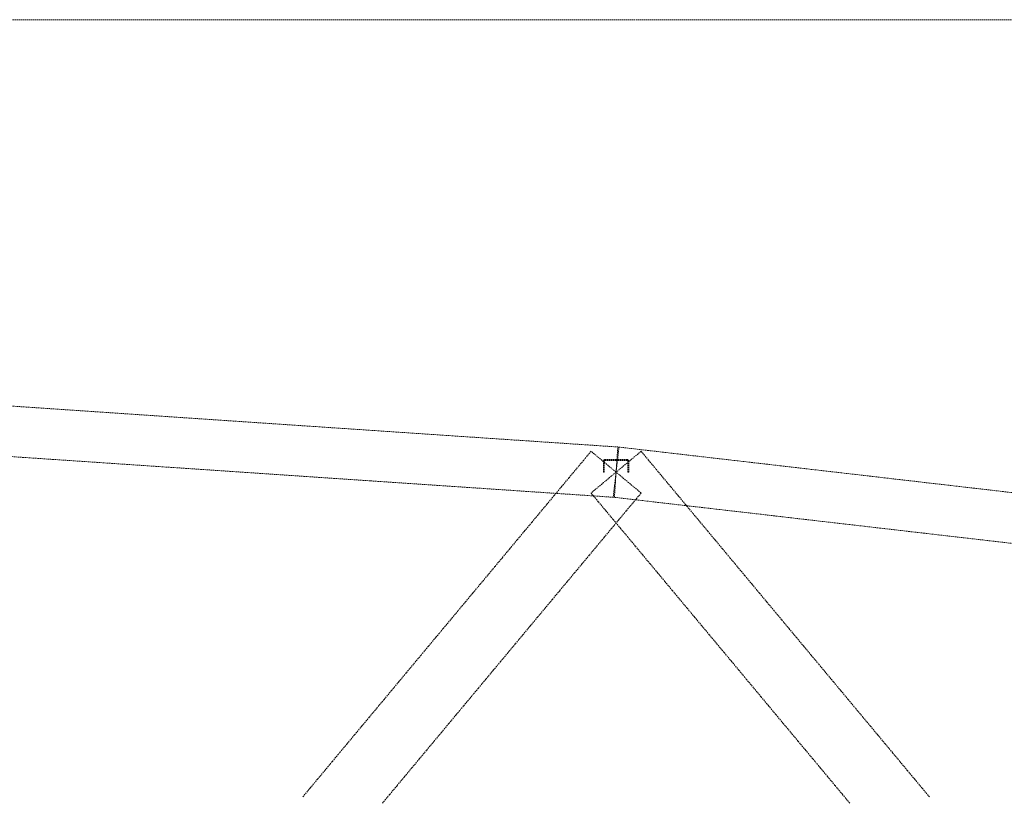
# Model space of a CAD drawing. Header units: millimetres. Extents: x -176817 to 571382, y -58489 to 156123.
# Tile 50 of 256: x -36082 to -31400, y -8824 to -5129. Entities that reach past the tile are written whole.
import ezdxf

# ---------------------------------------------------------------- set-up
doc = ezdxf.new("R2010")
doc.units = ezdxf.units.MM
doc.header["$LTSCALE"] = 0.2
doc.linetypes.add('HIDDEN', pattern=[9.525, 6.35, -3.175])
doc.layers.add('-AAA Podkład', color=252, linetype='Continuous', lineweight=13)
doc.layers.add('-AAA Wymiar', color=1, linetype='Continuous', lineweight=18)

# ---------------------------------------------------------------- blocks, each defined once
blk = doc.blocks.new('Podkład rev.B')
at = {"layer": '-AAA Podkład', "linetype": 'HIDDEN', "ltscale": 5, "elevation": 0}
blk.add_lwpolyline([(36922.7, -22812.2), (-1301.7, -22812.2), (-1301.7, -30202.3), (36922.7, -30202.3)], close=True, dxfattribs=at)
at = {"layer": '-AAA Podkład', "linetype": 'HIDDEN', "ltscale": 5}
for points in [[(21841.9, -25084.7), (21846, -25024.8), (21850, -24964.9), (21854, -24905.1), (21858.1, -24845.2), (21787.8, -24840.5), (21717.5, -24835.7), (21647.2, -24831), (21576.8, -24826.2), (21506.5, -24821.5), (21436.2, -24816.7), (21365.9, -24812), (21295.6, -24807.2), (21225.3, -24802.5), (21155, -24797.7), (21084.7, -24793), (21014.3, -24788.2), (20944, -24783.5), (20873.7, -24778.7), (20803.4, -24774), (20733.1, -24769.2), (20662.8, -24764.5), (20592.5, -24759.7), (20522.2, -24755), (20451.8, -24750.2), (20381.5, -24745.5), (20311.2, -24740.7), (20240.9, -24736), (20170.6, -24731.2), (20100.3, -24726.5), (20030, -24721.7), (19959.7, -24717), (19889.3, -24712.2), (19819, -24707.5), (19748.7, -24702.7), (19678.4, -24698), (19608.1, -24693.2), (19537.8, -24688.5), (19467.5, -24683.7), (19397.2, -24679), (19326.8, -24674.2), (19256.5, -24669.5), (19186.2, -24664.7), (19115.9, -24660), (19045.6, -24655.2), (18975.3, -24650.5)], [(18959.1, -24889.9), (19029.4, -24894.7), (19099.7, -24899.4), (19170, -24904.2), (19240.3, -24908.9), (19310.7, -24913.7), (19381, -24918.4), (19451.3, -24923.2), (19521.6, -24927.9), (19591.9, -24932.7), (19662.2, -24937.4), (19732.5, -24942.2), (19802.8, -24946.9), (19873.2, -24951.7), (19943.5, -24956.4), (20013.8, -24961.2), (20084.1, -24965.9), (20154.4, -24970.7), (20224.7, -24975.4), (20295, -24980.2), (20365.3, -24984.9), (20435.7, -24989.7), (20506, -24994.4), (20576.3, -24999.2), (20646.6, -25003.9), (20716.9, -25008.7), (20787.2, -25013.4), (20857.5, -25018.2), (20927.8, -25022.9), (20998.2, -25027.7), (21068.5, -25032.4), (21138.8, -25037.2), (21209.1, -25041.9), (21279.4, -25046.7), (21349.7, -25051.4), (21420, -25056.2), (21490.3, -25060.9), (21560.7, -25065.7), (21631, -25070.4), (21701.3, -25075.2), (21771.6, -25079.9), (21841.9, -25084.7)], [(23762.2, -25065.6), (23691.9, -25057.5), (23621.6, -25049.3), (23551.3, -25041.2), (23481, -25033), (23410.7, -25024.9), (23340.4, -25016.8), (23270.1, -25008.6), (23199.7, -25000.5), (23129.4, -24992.3), (23059.1, -24984.2), (22988.8, -24976), (22918.5, -24967.9), (22848.2, -24959.7), (22777.9, -24951.6), (22707.6, -24943.5), (22637.2, -24935.3), (22566.9, -24927.2), (22496.6, -24919), (22426.3, -24910.9), (22356, -24902.7), (22285.7, -24894.6), (22215.4, -24886.5), (22145.1, -24878.3), (22074.7, -24870.2), (22004.4, -24862), (21934.1, -24853.9), (21863.8, -24845.7), (21856.9, -24905.3), (21850, -24964.9), (21843.1, -25024.5), (21836.2, -25084.1), (21906.5, -25092.3), (21976.8, -25100.4), (22047.1, -25108.6), (22117.4, -25116.7), (22187.8, -25124.9), (22258.1, -25133), (22328.4, -25141.1), (22398.7, -25149.3), (22469, -25157.4), (22539.3, -25165.6), (22609.6, -25173.7), (22679.9, -25181.9), (22750.3, -25190), (22820.6, -25198.2), (22890.9, -25206.3), (22961.2, -25214.4), (23031.5, -25222.6), (23101.8, -25230.7), (23172.1, -25238.9), (23242.4, -25247), (23312.8, -25255.2), (23383.1, -25263.3), (23453.4, -25271.4), (23523.7, -25279.6), (23594, -25287.7), (23664.3, -25295.9), (23734.6, -25304)], [(21969.1, -25064.2), (21909.5, -25014.6), (21850, -24964.9), (21790.5, -24915.3), (21730.9, -24865.7), (21695.8, -24907.9), (21660.6, -24950), (21625.5, -24992.2), (21590.3, -25034.4), (21555.2, -25076.5), (21520, -25118.7), (21484.9, -25160.9), (21449.7, -25203.1), (21414.5, -25245.2), (21379.4, -25287.4), (21344.2, -25329.6), (21309.1, -25371.8), (21273.9, -25413.9), (21238.8, -25456.1), (21203.6, -25498.3), (21168.4, -25540.4), (21133.3, -25582.6), (21098.1, -25624.8), (21063, -25667), (21027.8, -25709.1), (20992.7, -25751.3), (20957.5, -25793.5), (20922.4, -25835.6), (20887.2, -25877.8), (20852, -25920), (20816.9, -25962.2), (20781.7, -26004.3), (20746.6, -26046.5), (20711.4, -26088.7), (20676.3, -26130.8), (20641.1, -26173), (20605.9, -26215.2), (20570.8, -26257.4), (20535.6, -26299.5), (20500.5, -26341.7), (20465.3, -26383.9), (20430.2, -26426), (20395, -26468.2), (20359.9, -26510.4)], [(20738.6, -26540.2), (20773.7, -26498), (20808.9, -26455.9), (20844.1, -26413.7), (20879.2, -26371.5), (20914.4, -26329.3), (20949.5, -26287.2), (20984.7, -26245), (21019.8, -26202.8), (21055, -26160.7), (21090.1, -26118.5), (21125.3, -26076.3), (21160.5, -26034.1), (21195.6, -25992), (21230.8, -25949.8), (21265.9, -25907.6), (21301.1, -25865.5), (21336.2, -25823.3), (21371.4, -25781.1), (21406.6, -25738.9), (21441.7, -25696.8), (21476.9, -25654.6), (21512, -25612.4), (21547.2, -25570.3), (21582.3, -25528.1), (21617.5, -25485.9), (21652.6, -25443.7), (21687.8, -25401.6), (21723, -25359.4), (21758.1, -25317.2), (21793.3, -25275), (21828.4, -25232.9), (21863.6, -25190.7), (21898.7, -25148.5), (21933.9, -25106.4), (21969.1, -25064.2)], [(23340.1, -26510.4), (23305, -26468.2), (23269.8, -26426), (23234.7, -26383.9), (23199.5, -26341.7), (23164.4, -26299.5), (23129.2, -26257.4), (23094.1, -26215.2), (23058.9, -26173), (23023.7, -26130.8), (22988.6, -26088.7), (22953.4, -26046.5), (22918.3, -26004.3), (22883.1, -25962.2), (22848, -25920), (22812.8, -25877.8), (22777.6, -25835.6), (22742.5, -25793.5), (22707.3, -25751.3), (22672.2, -25709.1), (22637, -25667), (22601.9, -25624.8), (22566.7, -25582.6), (22531.6, -25540.4), (22496.4, -25498.3), (22461.2, -25456.1), (22426.1, -25413.9), (22390.9, -25371.8), (22355.8, -25329.6), (22320.6, -25287.4), (22285.5, -25245.2), (22250.3, -25203.1), (22215.1, -25160.9), (22180, -25118.7), (22144.8, -25076.5), (22109.7, -25034.4), (22074.5, -24992.2), (22039.4, -24950), (22004.2, -24907.9), (21969.1, -24865.7), (21909.5, -24915.3), (21850, -24964.9), (21790.5, -25014.6), (21730.9, -25064.2), (21766.1, -25106.4), (21801.3, -25148.5), (21836.4, -25190.7), (21871.6, -25232.9), (21906.7, -25275), (21941.9, -25317.2), (21977, -25359.4), (22012.2, -25401.6), (22047.4, -25443.7), (22082.5, -25485.9), (22117.7, -25528.1), (22152.8, -25570.3), (22188, -25612.4), (22223.1, -25654.6), (22258.3, -25696.8), (22293.4, -25738.9), (22328.6, -25781.1), (22363.8, -25823.3), (22398.9, -25865.5), (22434.1, -25907.6), (22469.2, -25949.8), (22504.4, -25992), (22539.5, -26034.1), (22574.7, -26076.3), (22609.9, -26118.5), (22645, -26160.7), (22680.2, -26202.8), (22715.3, -26245), (22750.5, -26287.2), (22785.6, -26329.3), (22820.8, -26371.5), (22855.9, -26413.7), (22891.1, -26455.9), (22926.3, -26498), (22961.4, -26540.2)], [(21910, -24964.9), (21910, -24912.7), (21910, -24912.5), (21910, -24912.3), (21910, -24912.1), (21910, -24911.9), (21909.9, -24911.8), (21909.9, -24911.6), (21909.9, -24911.4), (21909.8, -24911.2), (21909.8, -24911), (21909.8, -24910.8), (21909.7, -24910.6), (21909.7, -24910.4), (21909.6, -24910.2), (21909.5, -24910), (21909.5, -24909.8), (21909.4, -24909.7), (21909.3, -24909.5), (21909.2, -24909.3), (21909.1, -24909.1), (21909.1, -24909), (21909, -24908.8), (21908.9, -24908.6), (21908.8, -24908.4), (21908.7, -24908.3), (21908.5, -24908.1), (21908.4, -24908), (21908.3, -24907.8), (21908.2, -24907.6), (21908.1, -24907.5), (21907.9, -24907.3), (21907.8, -24907.2), (21907.7, -24907.1), (21907.5, -24906.9), (21907.4, -24906.8), (21907.2, -24906.7), (21907.1, -24906.5), (21906.9, -24906.4), (21906.8, -24906.3), (21906.6, -24906.2), (21906.5, -24906.1), (21906.3, -24906), (21906.1, -24905.8), (21905.9, -24905.7), (21905.8, -24905.7), (21905.6, -24905.6), (21905.4, -24905.5), (21905.2, -24905.4), (21905.1, -24905.3), (21904.9, -24905.2), (21904.7, -24905.2), (21904.5, -24905.1), (21904.3, -24905), (21904.1, -24905), (21903.9, -24904.9), (21903.8, -24904.9), (21903.6, -24904.9), (21903.4, -24904.8), (21903.2, -24904.8), (21903, -24904.8), (21902.8, -24904.7), (21902.6, -24904.7), (21902.4, -24904.7), (21902.2, -24904.7), (21902, -24904.7), (21850, -24904.7), (21798, -24904.7), (21797.8, -24904.7), (21797.6, -24904.7), (21797.4, -24904.7), (21797.2, -24904.7), (21797, -24904.8), (21796.8, -24904.8), (21796.6, -24904.8), (21796.4, -24904.9), (21796.2, -24904.9), (21796.1, -24904.9), (21795.9, -24905), (21795.7, -24905), (21795.5, -24905.1), (21795.3, -24905.2), (21795.1, -24905.2), (21794.9, -24905.3), (21794.8, -24905.4), (21794.6, -24905.5), (21794.4, -24905.6), (21794.2, -24905.7), (21794.1, -24905.7), (21793.9, -24905.8), (21793.7, -24906), (21793.5, -24906.1), (21793.4, -24906.2), (21793.2, -24906.3), (21793.1, -24906.4), (21792.9, -24906.5), (21792.8, -24906.7), (21792.6, -24906.8), (21792.5, -24906.9), (21792.3, -24907.1), (21792.2, -24907.2), (21792.1, -24907.3), (21791.9, -24907.5), (21791.8, -24907.6), (21791.7, -24907.8), (21791.6, -24908), (21791.5, -24908.1), (21791.3, -24908.3), (21791.2, -24908.4), (21791.1, -24908.6), (21791, -24908.8), (21790.9, -24909), (21790.9, -24909.1), (21790.8, -24909.3), (21790.7, -24909.5), (21790.6, -24909.7), (21790.5, -24909.8), (21790.5, -24910), (21790.4, -24910.2), (21790.3, -24910.4), (21790.3, -24910.6), (21790.2, -24910.8), (21790.2, -24911), (21790.2, -24911.2), (21790.1, -24911.4), (21790.1, -24911.6), (21790.1, -24911.8), (21790, -24911.9), (21790, -24912.1), (21790, -24912.3), (21790, -24912.5), (21790, -24912.7), (21790, -24964.9), (21794, -24964.9), (21794, -24912.7), (21794, -24912.6), (21794, -24912.5), (21794, -24912.4), (21794, -24912.3), (21794, -24912.2), (21794, -24912.1), (21794.1, -24912), (21794.1, -24912), (21794.1, -24911.9), (21794.1, -24911.8), (21794.1, -24911.7), (21794.2, -24911.6), (21794.2, -24911.5), (21794.2, -24911.4), (21794.3, -24911.3), (21794.3, -24911.2), (21794.3, -24911.1), (21794.4, -24911), (21794.4, -24910.9), (21794.5, -24910.8), (21794.5, -24910.8), (21794.6, -24910.7), (21794.6, -24910.6), (21794.7, -24910.5), (21794.7, -24910.4), (21794.8, -24910.3), (21794.8, -24910.3), (21794.9, -24910.2), (21795, -24910.1), (21795, -24910), (21795.1, -24910), (21795.2, -24909.9), (21795.2, -24909.8), (21795.3, -24909.8), (21795.4, -24909.7), (21795.5, -24909.6), (21795.5, -24909.6), (21795.6, -24909.5), (21795.7, -24909.5), (21795.8, -24909.4), (21795.9, -24909.3), (21795.9, -24909.3), (21796, -24909.2), (21796.1, -24909.2), (21796.2, -24909.1), (21796.3, -24909.1), (21796.4, -24909.1), (21796.5, -24909), (21796.6, -24909), (21796.7, -24909), (21796.7, -24908.9), (21796.8, -24908.9), (21796.9, -24908.9), (21797, -24908.8), (21797.1, -24908.8), (21797.2, -24908.8), (21797.3, -24908.8), (21797.4, -24908.8), (21797.5, -24908.7), (21797.6, -24908.7), (21797.7, -24908.7), (21797.8, -24908.7), (21797.9, -24908.7), (21798, -24908.7), (21850, -24908.7), (21902, -24908.7), (21902.1, -24908.7), (21902.2, -24908.7), (21902.3, -24908.7), (21902.4, -24908.7), (21902.5, -24908.7), (21902.6, -24908.8), (21902.7, -24908.8), (21902.8, -24908.8), (21902.9, -24908.8), (21903, -24908.8), (21903.1, -24908.9), (21903.2, -24908.9), (21903.3, -24908.9), (21903.3, -24909), (21903.4, -24909), (21903.5, -24909), (21903.6, -24909.1), (21903.7, -24909.1), (21903.8, -24909.1), (21903.9, -24909.2), (21904, -24909.2), (21904.1, -24909.3), (21904.1, -24909.3), (21904.2, -24909.4), (21904.3, -24909.5), (21904.4, -24909.5), (21904.5, -24909.6), (21904.5, -24909.6), (21904.6, -24909.7), (21904.7, -24909.8), (21904.8, -24909.8), (21904.8, -24909.9), (21904.9, -24910), (21905, -24910), (21905, -24910.1), (21905.1, -24910.2), (21905.2, -24910.3), (21905.2, -24910.3), (21905.3, -24910.4), (21905.3, -24910.5), (21905.4, -24910.6), (21905.4, -24910.7), (21905.5, -24910.8), (21905.5, -24910.8), (21905.6, -24910.9), (21905.6, -24911), (21905.7, -24911.1), (21905.7, -24911.2), (21905.7, -24911.3), (21905.8, -24911.4), (21905.8, -24911.5), (21905.8, -24911.6), (21905.9, -24911.7), (21905.9, -24911.8), (21905.9, -24911.9), (21905.9, -24912), (21905.9, -24912), (21906, -24912.1), (21906, -24912.2), (21906, -24912.3), (21906, -24912.4), (21906, -24912.5), (21906, -24912.6), (21906, -24912.7), (21906, -24964.9), (21910, -24964.9)]]:
    blk.add_lwpolyline(points, dxfattribs=at)

msp = doc.modelspace()

# ---------------------------------------------------------------- block references
at = {"layer": '-AAA Wymiar'}
msp.add_blockref('Podkład rev.B', (-55095.7819, 17683.4632, 0), dxfattribs=at)

doc.saveas('drawing.dxf')
